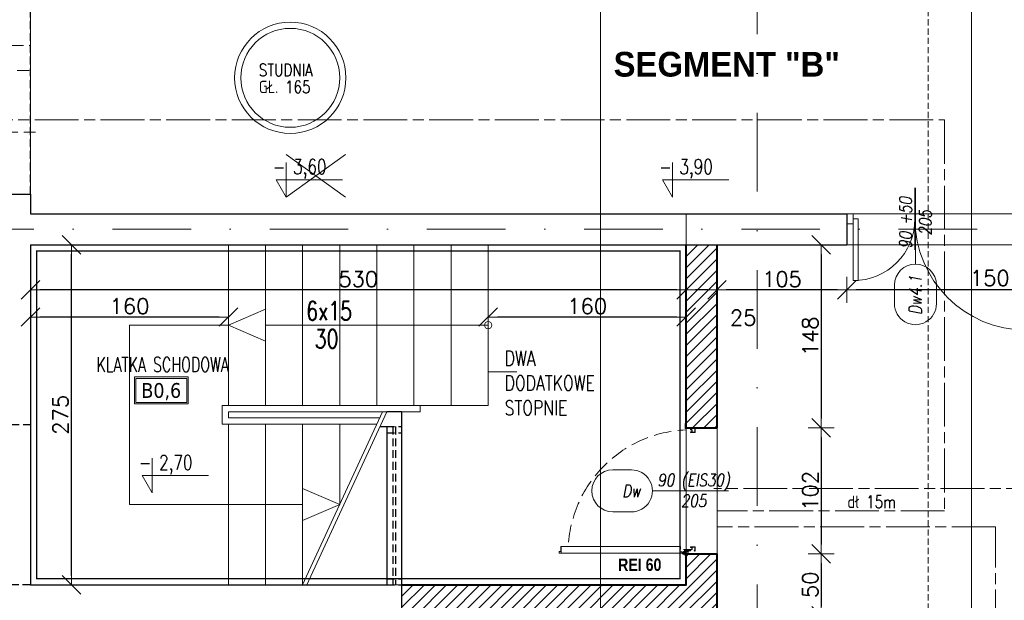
# Model space of a CAD drawing. Header units: millimetres. Extents: x 23192 to 177760, y -399809 to -79279.
# Tile 140 of 256: x 51996 to 52792, y -195239 to -194770. Entities that reach past the tile are written whole.
import ezdxf
from ezdxf.enums import TextEntityAlignment as Align

# ---------------------------------------------------------------- set-up
doc = ezdxf.new("R2010")
doc.units = ezdxf.units.MM
for name, pattern in [('2_3', [1, 0.5, -0.5]), ('CACHE', [9.525, 6.35, -3.175]), ('CARKOVANA', [7.5, 5, -2.5]), ('CENTER', [0.6, 0.375, -0.075, 0.075, -0.075]), ('CHAIN', [0.3543, 0.2362, -0.0295, 0.0591, -0.0295]), ('DASHDOT', [25.4, 12.7, -6.35, 0, -6.35]), ('Hidden Line', [391.222223, 282.222223, -109]), ('HIDDEN2', [4.7625, 3.175, -1.5875])]:
    doc.linetypes.add(name, pattern=pattern)
doc.layers.get('0').update_dxf_attribs({"lineweight": 0})
for name, color, linetype, lineweight in [('! WYPOSAŻENIE', 252, 'Continuous', 5), ('!! 0_ Istn-sciany', 3, 'Continuous', 30), ('!! 0_ Istn-widok', 1, 'Continuous', 15), ('!! 0_ Opis', 8, 'Continuous', 13), ('!! 0_Istn-armatura', 6, 'Continuous', 9), ('!! 0_Istn-drzwi', 1, 'Continuous', 13), ('!! 0_Opis_pom', 9, 'Continuous', 13), ('!! 0_Osie', 1, 'DASHDOT', 13), ('!! 0_Widok', 1, 'Continuous', 15), ('!! 1  WYDZIELENIE PPOŻ', 252, 'Continuous', 0), ('!! 1_droga ewakuacyjna', 252, 'CHAIN', 0), ('!! 1_drzwi-linia', 213, 'Continuous', 5), ('!! 1_hatch projektowane ściany', 4, 'Continuous', 5), ('!! 1_PROJ Sciany', 2, 'Continuous', 40), ('!! 2_drzwi opis', 151, 'Continuous', 9), ('!! wymiary osi', 250, 'Continuous', 9), ('0-osie-liniA', 14, 'DASHDOT', 5)]:
    doc.layers.add(name, color=color, linetype=linetype, lineweight=lineweight)
doc.layers.add('!! 0_ramki', color=66, linetype='Continuous', lineweight=9, plot=False)
doc.layers.add('Powierzchnia', color=140, linetype='Continuous', lineweight=5, plot=False)
doc.layers.add('!! 1_PROJ przerywana', color=3, linetype='CACHE')
doc.layers.add('!! 1_Wyburzenia', color=252, linetype='CARKOVANA', lineweight=13, true_color=0x696969)
doc.styles.add('50', font='ROMANS.shx', dxfattribs={"width": 0.8, "height": 10})
doc.styles.add('ARCHETYP', font='romans.shx', dxfattribs={"height": 15})
doc.styles.add('ARIAL', font='tahoma.ttf')
doc.styles.add('SIMPLEX', font='simplex.shx', dxfattribs={"width": 0.77})
doc.styles.add('STYLE10', font='arialbd.ttf')
doc.styles.add('STYLE7', font='ARIALNB.TTF')
doc.styles.add('TXT', font='simplex.shx')
doc.dimstyles.new('DIM50', dxfattribs={"dimscale": 5, "dimtxt": 2.5, "dimasz": 1.5, "dimexe": 0, "dimexo": 0, "dimgap": 0.5, "dimtad": 1, "dimdec": 4, "dimrnd": 0.5, "dimdsep": 46, "dimtxsty": 'TXT', "dimblk1": 'TICK1', "dimblk2": 'TICK1', "dimsah": 1, "dimcen": 0, "dimse1": 1, "dimse2": 1, "dimclrd": 1, "dimclre": 7, "dimclrt": 9, "dimadec": 0, "dimazin": 0, "dimtfac": 1, "dimtdec": 4, "dimtmove": 2, "dimatfit": 3, "dimldrblk": 'TICK1', "dimfxl": 1, "dimtolj": 1, "dimarcsym": 0})

# ---------------------------------------------------------------- blocks, each defined once
blk = doc.blocks.new('BLOK OSI')
at = {"layer": '0-osie-liniA', "ltscale": 5}
for points in [[(52592.21142, -193637.0088), (52592.21142, -199860.81919)], [(48639.25763, -195002.0883), (55442.2848, -195002.0883)]]:
    blk.add_lwpolyline(points, dxfattribs=at)
blk = doc.blocks.new('zaw-dr-90-p')
at = {"color": 2, "linetype": 'CENTER', "ltscale": 0.2}
for p, q in [((12, 0), (-12, 0)), ((0, 12), (0, -12)), ((24.5, 24), (31, 24)), ((24.5, 19), (31, 19))]:
    blk.add_line(p, q, dxfattribs=at)
at = {"ltscale": 0.2}
for p, q in [((10, 12), (6.5, 12)), ((10, 0), (10, 6.5))]:
    blk.add_line(p, q, dxfattribs=at)
blk.add_lwpolyline([(0, 6.5), (23.5, 6.5, 0.414214), (28, 11), (28, 31), (24.5, 31), (24.5, 11, -0.414214), (23.5, 10), (0, 10, 4.561698), (7.6, 6.5), (4.9, 4.2)], format="xyb", dxfattribs=at)
blk.add_lwpolyline([(-0.2, -0.2), (-2.5, -0.2), (-2.5, 0.2), (-0.2, 0.2), (-0.2, 2.5), (0.2, 2.5), (0.2, 0.2), (2.8, 0.2), (2.8, -0.2), (0.2, -0.2), (0.2, -2.8), (-0.2, -2.8)], close=True)
blk.add_lwpolyline([(10, 10), (10, 39), (6.5, 39), (6.5, 10)], dxfattribs=at)
blk.add_circle((0, 0), 6.5, dxfattribs=at)
blk = doc.blocks.new('drzwi 90- sc 12')
for p, q in [((-13620.32, 20410.16), (-13620.32, 20313.77)), ((-13614.92, 20409.86), (-13620.32, 20409.86)), ((-13616.12, 20410.26), (-13620.22, 20410.26)), ((-13616.12, 20410.26), (-13620, 20410.26)), ((-13618.17, 20410.26), (-13616.22, 20410.26)), ((-13618.17, 20410.26), (-13616.22, 20410.26)), ((-13616.12, 20410.26), (-13616.12, 20411.46)), ((-13616.12, 20411.46), (-13615.02, 20411.46)), ((-13614.92, 20411.36), (-13614.92, 20313.77)), ((-13620.32, 20313.47), (-13620.32, 20317.97)), ((-13614.92, 20313.77), (-13620.32, 20313.77)), ((-13618.22, 20313.37), (-13620.22, 20313.37)), ((-13618.22, 20313.67), (-13618.22, 20313.37)), ((-13618.22, 20313.67), (-13616.42, 20313.67)), ((-13615.92, 20313.17), (-13615.92, 20312.17)), ((-13614.92, 20312.27), (-13614.92, 20317.97)), ((-13715.57, 20308.32), (-13715.57, 20308.56)), ((-13715.57, 20307.69), (-13715.57, 20308.56)), ((-13715.57, 20307.82), (-13715.57, 20308.56)), ((-13715.57, 20307.72), (-13715.37, 20307.72)), ((-13617.77, 20311.12), (-13617.77, 20305.72)), ((-13617.77, 20311.12), (-13617.77, 20305.72)), ((-13616.17, 20309.92), (-13617.37, 20309.92)), ((-13616.17, 20309.92), (-13616.17, 20311.02)), ((-13615.92, 20312.17), (-13615.02, 20312.17)), ((-13715.77, 20301.96), (-13716.27, 20301.96)), ((-13616.77, 20301.96), (-13616.27, 20301.96))]:
    blk.add_line(p, q)
for points in [[(-13665.27, 20284.96), (-13665.27, 20325.83)], [(-13615.57, 20309.64), (-13615.32, 20309.64), (-13615.32, 20309.82), (-13616.32, 20309.82), (-13616.32, 20309.64), (-13615.92, 20309.64)]]:
    blk.add_lwpolyline(points)
at = {"lineweight": 30}
for points in [[(-13716.27, 20308.92), (-13721.27, 20308.92)], [(-13716.27, 20308.92), (-13716.27, 20296.92)], [(-13614.27, 20308.92), (-13609.27, 20308.92)], [(-13614.27, 20308.92), (-13614.27, 20296.92)]]:
    blk.add_lwpolyline(points, dxfattribs=at)
at = {"ltscale": 0.2}
for points in [[(-13715.57, 20307.51), (-13715.57, 20309.48, 0.414214), (-13715.91, 20309.82), (-13719.43, 20309.82, 0.414214), (-13719.77, 20309.48), (-13719.77, 20308.92), (-13719.59, 20308.92), (-13719.59, 20309.48, -0.414214), (-13719.43, 20309.64), (-13716.97, 20309.64)], [(-13716.97, 20309.64), (-13715.91, 20309.64, -0.414214), (-13715.75, 20309.48), (-13715.75, 20307.51)], [(-13715.75, 20307.76), (-13715.75, 20305.58, 0.414214), (-13715.41, 20305.24), (-13714.96, 20305.24, -0.414214), (-13714.8, 20305.08), (-13714.8, 20304.48, 0.414214), (-13714.46, 20304.14), (-13713.28, 20304.14, 0.414214), (-13712.94, 20304.48), (-13712.94, 20305.15, -1), (-13712.75, 20305.15), (-13712.75, 20301.96, -0.414214), (-13712.91, 20301.8), (-13715.43, 20301.8, -0.414214), (-13715.59, 20301.96), (-13715.59, 20302.52), (-13715.77, 20302.52), (-13715.77, 20301.96, 0.414214), (-13715.43, 20301.62), (-13712.91, 20301.62, 0.414214), (-13712.57, 20301.96), (-13712.57, 20305.15, 1), (-13713.12, 20305.15), (-13713.12, 20304.48, -0.414214), (-13713.28, 20304.32), (-13714.46, 20304.32, -0.414214), (-13714.62, 20304.48), (-13714.62, 20305.08, 0.414214), (-13714.96, 20305.42), (-13715.41, 20305.42, -0.414214), (-13715.57, 20305.58), (-13715.57, 20307.64)], [(-13615.92, 20309.64), (-13616.63, 20309.64, 0.414214), (-13616.79, 20309.48), (-13616.79, 20305.58, -0.414214), (-13617.13, 20305.24), (-13617.58, 20305.24, 0.414214), (-13617.74, 20305.08), (-13617.74, 20304.48, -0.414214), (-13618.08, 20304.14), (-13619.26, 20304.14, -0.414214), (-13619.6, 20304.48), (-13619.6, 20305.15, 1), (-13619.79, 20305.15), (-13619.79, 20301.96, 0.414214), (-13619.63, 20301.8), (-13617.11, 20301.8, 0.414214), (-13616.95, 20301.96), (-13616.95, 20302.52), (-13616.77, 20302.52), (-13616.77, 20301.96, -0.414214), (-13617.11, 20301.62), (-13619.63, 20301.62, -0.414214), (-13619.97, 20301.96), (-13619.97, 20305.15, -1), (-13619.42, 20305.15), (-13619.42, 20304.48, 0.414214), (-13619.26, 20304.32), (-13618.08, 20304.32, 0.414214), (-13617.92, 20304.48), (-13617.92, 20305.08, -0.414214), (-13617.58, 20305.42), (-13617.13, 20305.42, 0.414214), (-13616.97, 20305.58), (-13616.97, 20309.48, -0.414214), (-13616.63, 20309.82), (-13613.11, 20309.82, -0.414214), (-13612.77, 20309.48), (-13612.77, 20308.92), (-13612.95, 20308.92), (-13612.95, 20309.48, 0.414214), (-13613.11, 20309.64), (-13615.57, 20309.64)]]:
    blk.add_lwpolyline(points, format="xyb", dxfattribs=at)
blk.add_lwpolyline([(-13616.79, 20308.82), (-13616.97, 20308.82), (-13616.97, 20307.42), (-13616.79, 20307.42)], close=True)
for centre, radius, start, end in [((-13620.22, 20410.16), 0.1, 90, 180), ((-13615.02, 20411.36), 0.1, 0, 90), ((-13620.22, 20313.47), 0.1, 180, 270), ((-13616.42, 20313.17), 0.5, 0, 90), ((-13616.27, 20311.02), 0.1, 0, 90), ((-13615.02, 20312.27), 0.1, 270, 0)]:
    blk.add_arc(centre, radius, start, end)
at = {"linetype": 'Hidden Line', "lineweight": 9, "ltscale": 0.05}
blk.add_arc((-13615.5, 20305.14), 99.12, 94.80054, 177.69442, dxfattribs=at)
at = {"xscale": 0.09999999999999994, "yscale": 0.09999999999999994, "zscale": 0.09999999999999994, "rotation": 180.0000000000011}
blk.add_blockref('zaw-dr-90-p', (-13614.92, 20310.92), dxfattribs=at)
blk = doc.blocks.new('1_ok-opis')
blk.add_line((0, 111.61), (0, 50))
for points in [[(-17, 128.61), (-17, 143.61)], [(17, 128.61), (17, 143.61)]]:
    blk.add_lwpolyline(points)
for centre, start, end in [((0, 143.61), 0, 180), ((0, 128.61), 180, 0)]:
    blk.add_arc(centre, 17, start, end)
at = {"style": 'ARCHETYP'}
for tag, height, rotation, p in [('NR', 12, 90, (0, 136.9)), ('NR', 12, 270, (0, 136.9)), ('SZEROKOŚĆ', 10, 90, (-8, 78.29)), ('WYSOKOŚĆ', 10, 270, (-8, 78.29)), ('SZEROKOŚĆ', 10, 270, (8, 78.29)), ('WYSOKOŚĆ', 10, 90, (8, 78.29))]:
    blk.add_attdef(tag, text='', height=height, rotation=rotation, dxfattribs=at).set_placement(p, align=Align.MIDDLE)
blk = doc.blocks.new('TICK1')
at = {"color": 0}
for p, q in [((0, -1.4), (0, 1.4)), ((0, 0), (-1, 0))]:
    blk.add_line(p, q, dxfattribs=at)
at = {"color": 2}
blk.add_line((-1, -1), (1, 1), dxfattribs=at)
blk = doc.blocks.new('*D2486')
at = {"layer": '!! wymiary osi', "color": 1, "lineweight": -2, "transparency": 16777216}
blk.add_line((52807.21, -194988.08), (52672.21, -194988.08), dxfattribs=at)
at = {"layer": 'DEFPOINTS', "color": 0, "transparency": 16777216}
for p in [(52664.71, -194951.59), (52814.71, -194951.59), (52664.71, -194988.08)]:
    blk.add_point(p, dxfattribs=at)
at = {"layer": '!! wymiary osi', "color": 1, "lineweight": -2, "transparency": 16777216, "xscale": 7.5, "yscale": 7.5, "zscale": 7.5, "rotation": 180}
blk.add_blockref('TICK1', (52664.71, -194988.08), dxfattribs=at)
at = {"layer": '!! wymiary osi', "color": 1, "lineweight": -2, "transparency": 16777216, "xscale": 7.5, "yscale": 7.5, "zscale": 7.5}
blk.add_blockref('TICK1', (52814.71, -194988.08), dxfattribs=at)
at = {"layer": '!! wymiary osi', "color": 9, "transparency": 16777216, "insert": (52780.16, -194978.49), "char_height": 12.5, "attachment_point": 5, "style": 'TXT'}
blk.add_mtext('\\A1;150', dxfattribs=at)
blk = doc.blocks.new('*D2487')
at = {"layer": '!! wymiary osi', "color": 1, "lineweight": -2, "transparency": 16777216}
blk.add_line((52657.21, -194988.08), (52567.21, -194988.08), dxfattribs=at)
at = {"layer": 'DEFPOINTS', "color": 0, "transparency": 16777216}
for p in [(52559.71, -194951.59), (52664.71, -194951.59), (52559.71, -194988.08)]:
    blk.add_point(p, dxfattribs=at)
at = {"layer": '!! wymiary osi', "color": 1, "lineweight": -2, "transparency": 16777216, "xscale": 7.5, "yscale": 7.5, "zscale": 7.5, "rotation": 180}
blk.add_blockref('TICK1', (52559.71, -194988.08), dxfattribs=at)
at = {"layer": '!! wymiary osi', "color": 1, "lineweight": -2, "transparency": 16777216, "xscale": 7.5, "yscale": 7.5, "zscale": 7.5}
blk.add_blockref('TICK1', (52664.71, -194988.08), dxfattribs=at)
at = {"layer": '!! wymiary osi', "color": 9, "transparency": 16777216, "insert": (52612.21, -194979.33), "char_height": 12.5, "attachment_point": 5, "style": 'TXT'}
blk.add_mtext('\\A1;105', dxfattribs=at)
blk = doc.blocks.new('*D2488')
at = {"layer": '!! wymiary osi', "color": 1, "lineweight": -2, "transparency": 16777216}
blk.add_line((52552.21, -194988.08), (52542.21, -194988.08), dxfattribs=at)
at = {"layer": 'DEFPOINTS', "color": 0, "transparency": 16777216}
for p in [(52534.71, -194951.59), (52559.71, -194951.59), (52534.71, -194988.08)]:
    blk.add_point(p, dxfattribs=at)
at = {"layer": '!! wymiary osi', "color": 1, "lineweight": -2, "transparency": 16777216, "xscale": 7.5, "yscale": 7.5, "zscale": 7.5, "rotation": 180}
blk.add_blockref('TICK1', (52534.71, -194988.08), dxfattribs=at)
at = {"layer": '!! wymiary osi', "color": 1, "lineweight": -2, "transparency": 16777216, "xscale": 7.5, "yscale": 7.5, "zscale": 7.5}
blk.add_blockref('TICK1', (52559.71, -194988.08), dxfattribs=at)
at = {"layer": '!! wymiary osi', "color": 9, "transparency": 16777216, "insert": (52580.8, -195010.58), "char_height": 12.5, "attachment_point": 5, "style": 'TXT'}
blk.add_mtext('\\A1;25', dxfattribs=at)
blk = doc.blocks.new('*D2489')
at = {"layer": '!! wymiary osi', "color": 1, "lineweight": -2, "transparency": 16777216}
blk.add_line((52527.21, -194988.08), (52012.21, -194988.08), dxfattribs=at)
at = {"layer": 'DEFPOINTS', "color": 0, "transparency": 16777216}
for p in [(52004.71, -194951.59), (52534.71, -194951.59), (52004.71, -194988.08)]:
    blk.add_point(p, dxfattribs=at)
at = {"layer": '!! wymiary osi', "color": 1, "lineweight": -2, "transparency": 16777216, "xscale": 7.5, "yscale": 7.5, "zscale": 7.5, "rotation": 180}
blk.add_blockref('TICK1', (52004.71, -194988.08), dxfattribs=at)
at = {"layer": '!! wymiary osi', "color": 1, "lineweight": -2, "transparency": 16777216, "xscale": 7.5, "yscale": 7.5, "zscale": 7.5}
blk.add_blockref('TICK1', (52534.71, -194988.08), dxfattribs=at)
at = {"layer": '!! wymiary osi', "color": 9, "transparency": 16777216, "insert": (52269.71, -194979.33), "char_height": 12.5, "attachment_point": 5, "style": 'TXT'}
blk.add_mtext('\\A1;530', dxfattribs=at)
blk = doc.blocks.new('*D2490')
at = {"layer": '!! wymiary osi', "color": 1, "lineweight": -2, "transparency": 16777216}
blk.add_line((52643.85, -194959.09), (52643.85, -195092.09), dxfattribs=at)
at = {"layer": 'DEFPOINTS', "color": 0, "transparency": 16777216}
for p in [(52559.71, -194951.59), (52559.71, -195099.59), (52643.85, -195099.59)]:
    blk.add_point(p, dxfattribs=at)
at = {"layer": '!! wymiary osi', "color": 1, "lineweight": -2, "transparency": 16777216, "xscale": 7.5, "yscale": 7.5, "zscale": 7.5}
for p, rotation in [((52643.85, -194951.59), 90), ((52643.85, -195099.59), 270)]:
    blk.add_blockref('TICK1', p, dxfattribs=dict(at, rotation=rotation))
at = {"layer": '!! wymiary osi', "color": 9, "transparency": 16777216, "insert": (52635.1, -195025.59), "char_height": 12.5, "attachment_point": 5, "rotation": 90, "style": 'TXT'}
blk.add_mtext('\\A1;148', dxfattribs=at)
blk = doc.blocks.new('*D2491')
at = {"layer": '!! wymiary osi', "color": 1, "lineweight": -2, "transparency": 16777216}
blk.add_line((52643.85, -195107.09), (52643.85, -195194.09), dxfattribs=at)
at = {"layer": 'DEFPOINTS', "color": 0, "transparency": 16777216}
for p in [(52559.71, -195099.59), (52559.71, -195201.59), (52643.85, -195201.59)]:
    blk.add_point(p, dxfattribs=at)
at = {"layer": '!! wymiary osi', "color": 1, "lineweight": -2, "transparency": 16777216, "xscale": 7.5, "yscale": 7.5, "zscale": 7.5}
for p, rotation in [((52643.85, -195099.59), 90), ((52643.85, -195201.59), 270)]:
    blk.add_blockref('TICK1', p, dxfattribs=dict(at, rotation=rotation))
at = {"layer": '!! wymiary osi', "color": 9, "transparency": 16777216, "insert": (52635.1, -195150.59), "char_height": 12.5, "attachment_point": 5, "rotation": 90, "style": 'TXT'}
blk.add_mtext('\\A1;102', dxfattribs=at)
blk = doc.blocks.new('*D2492')
at = {"layer": '!! wymiary osi', "color": 1, "lineweight": -2, "transparency": 16777216}
blk.add_line((52643.85, -195209.09), (52643.85, -195244.09), dxfattribs=at)
at = {"layer": 'DEFPOINTS', "color": 0, "transparency": 16777216}
for p in [(52559.71, -195201.59), (52559.71, -195251.59), (52643.85, -195251.59)]:
    blk.add_point(p, dxfattribs=at)
at = {"layer": '!! wymiary osi', "color": 1, "lineweight": -2, "transparency": 16777216, "xscale": 7.5, "yscale": 7.5, "zscale": 7.5}
for p, rotation in [((52643.85, -195201.59), 90), ((52643.85, -195251.59), 270)]:
    blk.add_blockref('TICK1', p, dxfattribs=dict(at, rotation=rotation))
at = {"layer": '!! wymiary osi', "color": 9, "transparency": 16777216, "insert": (52635.1, -195226.59), "char_height": 12.5, "attachment_point": 5, "rotation": 90, "style": 'TXT'}
blk.add_mtext('\\A1;50', dxfattribs=at)
blk = doc.blocks.new('*D2494')
at = {"layer": '!! wymiary osi', "color": 1, "lineweight": -2, "transparency": 16777216}
blk.add_line((52037.78, -195219.09), (52037.78, -194959.09), dxfattribs=at)
at = {"layer": 'DEFPOINTS', "color": 0, "transparency": 16777216}
for p in [(52004.71, -194951.59), (52037.78, -194951.59), (52004.71, -195226.59)]:
    blk.add_point(p, dxfattribs=at)
at = {"layer": '!! wymiary osi', "color": 1, "lineweight": -2, "transparency": 16777216, "xscale": 7.5, "yscale": 7.5, "zscale": 7.5}
for p, rotation in [((52037.78, -194951.59), 90), ((52037.78, -195226.59), 270)]:
    blk.add_blockref('TICK1', p, dxfattribs=dict(at, rotation=rotation))
at = {"layer": '!! wymiary osi', "color": 9, "transparency": 16777216, "insert": (52029.03, -195089.09), "char_height": 12.5, "attachment_point": 5, "rotation": 90, "style": 'TXT'}
blk.add_mtext('\\A1;275', dxfattribs=at)
blk = doc.blocks.new('*D2495')
at = {"layer": '!! wymiary osi', "color": 1, "lineweight": -2, "transparency": 16777216}
blk.add_line((52527.21, -195010.02), (52382.21, -195010.02), dxfattribs=at)
at = {"layer": 'DEFPOINTS', "color": 0, "transparency": 16777216}
for p in [(52374.71, -194951.59), (52534.71, -194951.59), (52374.71, -195010.02)]:
    blk.add_point(p, dxfattribs=at)
at = {"layer": '!! wymiary osi', "color": 1, "lineweight": -2, "transparency": 16777216, "xscale": 7.5, "yscale": 7.5, "zscale": 7.5, "rotation": 180}
blk.add_blockref('TICK1', (52374.71, -195010.02), dxfattribs=at)
at = {"layer": '!! wymiary osi', "color": 1, "lineweight": -2, "transparency": 16777216, "xscale": 7.5, "yscale": 7.5, "zscale": 7.5}
blk.add_blockref('TICK1', (52534.71, -195010.02), dxfattribs=at)
at = {"layer": '!! wymiary osi', "color": 9, "transparency": 16777216, "insert": (52454.71, -195001.27), "char_height": 12.5, "attachment_point": 5, "style": 'TXT'}
blk.add_mtext('\\A1;160', dxfattribs=at)
blk = doc.blocks.new('*D2496')
at = {"layer": '!! wymiary osi', "color": 1, "lineweight": -2, "transparency": 16777216}
blk.add_line((52157.21, -195010.02), (52012.21, -195010.02), dxfattribs=at)
at = {"layer": 'DEFPOINTS', "color": 0, "transparency": 16777216}
for p in [(52004.71, -195010.02), (52004.71, -195016.59), (52164.71, -195016.59)]:
    blk.add_point(p, dxfattribs=at)
at = {"layer": '!! wymiary osi', "color": 1, "lineweight": -2, "transparency": 16777216, "xscale": 7.5, "yscale": 7.5, "zscale": 7.5, "rotation": 180}
blk.add_blockref('TICK1', (52004.71, -195010.02), dxfattribs=at)
at = {"layer": '!! wymiary osi', "color": 1, "lineweight": -2, "transparency": 16777216, "xscale": 7.5, "yscale": 7.5, "zscale": 7.5}
blk.add_blockref('TICK1', (52164.71, -195010.02), dxfattribs=at)
at = {"layer": '!! wymiary osi', "color": 9, "transparency": 16777216, "insert": (52084.71, -195001.27), "char_height": 12.5, "attachment_point": 5, "style": 'TXT'}
blk.add_mtext('\\A1;160', dxfattribs=at)
blk = doc.blocks.new('oznaczenie przekroi')
at = {"layer": '!! 1_Wyburzenia'}
blk.add_lwpolyline([(88789.92, -193651.73), (88789.92, -199799.74)], dxfattribs=at)

msp = doc.modelspace()

# ---------------------------------------------------------------- hatches: boundary and pattern name
at = {"layer": '!! 1_hatch projektowane ściany'}
h = msp.add_hatch(dxfattribs=at)
h.set_pattern_fill('ANSI31', color=256, scale=2)
h.paths.add_polyline_path([(52534.71142, -194951.5883), (52559.71142, -194951.5883), (52559.71142, -195099.5883), (52534.71142, -195099.5883)])
h = msp.add_hatch(dxfattribs=at)
h.set_pattern_fill('ANSI31', color=256, scale=2)
h.paths.add_polyline_path([(52304.71142, -195226.5883), (52534.71142, -195226.5883), (52534.64273, -195201.5883), (52559.71142, -195201.5883), (52559.71142, -195251.5883), (52304.71142, -195251.5883)])

# ---------------------------------------------------------------- linework, layer by layer
at = {"layer": '!! 0_ Istn-sciany'}
for points in [[(51935.71142, -194910.5883), (52004.71142, -194910.5883)], [(52004.71142, -194910.5883), (52004.71142, -194926.5883)], [(52004.71142, -194926.5883), (52664.71142, -194926.5883)], [(52664.71142, -194926.5883), (52664.71142, -194951.5883)], [(52004.71142, -194951.5883), (52664.71134, -194951.5883)], [(52004.71142, -194951.5883), (52004.71142, -195226.5883)], [(52304.71142, -195086.5883), (52292.63092, -195086.5883)], [(52304.71142, -195086.5883), (52304.71142, -195251.5883)], [(52287.09246, -195098.5883), (52292.71142, -195098.5883)], [(52292.71142, -195098.5883), (52292.71142, -195226.5883)], [(52004.71142, -195226.5883), (52292.71142, -195226.5883)]]:
    msp.add_lwpolyline(points, dxfattribs=at)
at = {"layer": '!! 0_ Istn-widok'}
for points in [[(52164.71142, -194951.5883), (52164.71142, -195081.5883)], [(52194.71142, -194951.5883), (52194.71142, -195081.5883)], [(52224.71142, -194951.5883), (52224.71142, -195081.5883)], [(52254.71142, -194951.5883), (52254.71142, -195081.5883)], [(52284.71142, -194951.5883), (52284.71142, -195081.5883)], [(52314.71142, -194951.5883), (52314.71142, -195081.5883)], [(52344.71142, -194951.5883), (52344.71142, -195081.5883)], [(52374.71142, -194951.5883), (52374.71142, -195081.5883)], [(52084.71142, -195016.5883), (52084.71142, -195161.5883)], [(52084.71142, -195016.5883), (52164.71142, -195016.5883)], [(52194.71142, -195016.5883), (52374.71142, -195016.5883)], [(52159.71142, -195081.5883), (52374.71142, -195081.5883)], [(52159.71142, -195081.5883), (52159.71142, -195096.5883)], [(52319.71142, -195081.5883), (52319.71142, -195086.5883)], [(52164.71142, -195086.5883), (52292.63092, -195086.5883)], [(52164.71142, -195086.5883), (52164.71142, -195091.5883)], [(52224.71142, -195226.5883), (52289.32681, -195086.5883)], [(52228.01554, -195226.5883), (52292.63092, -195086.5883)], [(52304.71142, -195086.5883), (52319.71142, -195086.5883)], [(52159.71142, -195096.5883), (52284.71142, -195096.5883)], [(52164.71142, -195091.5883), (52287.01912, -195091.5883)], [(52164.71142, -195096.5883), (52164.71142, -195226.5883)], [(52194.71142, -195096.5883), (52194.71142, -195226.5883)], [(52224.71142, -195096.5883), (52224.71142, -195226.5883)], [(52254.71142, -195096.5883), (52254.71142, -195161.5883)], [(52084.71142, -195161.5883), (52224.71142, -195161.5883)], [(52292.71142, -195226.5883), (52304.71142, -195226.5883)]]:
    msp.add_lwpolyline(points, dxfattribs=at)
msp.add_circle((52374.71142, -195016.5883), 3, dxfattribs=at)
at = {"layer": '!! 0_ Opis'}
for points in [[(52211.45827, -194884.98218), (52211.45827, -194912.98394)], [(52523.75222, -194884.98218), (52523.75222, -194912.98394)], [(52211.45827, -194912.98394), (52203.37486, -194898.98306)], [(52203.37486, -194898.98306), (52256.80906, -194898.98306)], [(52523.75222, -194912.98394), (52515.66881, -194898.98306)], [(52515.66881, -194898.98306), (52569.10302, -194898.98306)], [(52374.71142, -195081.5883), (52374.71142, -195054.3898), (52397.81633, -195054.3898)], [(52103.15247, -195124.21866), (52103.15247, -195152.22042)], [(52103.15247, -195152.22042), (52095.06906, -195138.21954)], [(52095.06906, -195138.21954), (52148.50326, -195138.21954)]]:
    msp.add_lwpolyline(points, dxfattribs=at)
at = {"layer": '!! 0_Istn-armatura'}
for radius in [45, 40]:
    msp.add_circle((52214.71142, -194816.5883), radius, dxfattribs=at)
at = {"layer": '!! 0_Istn-drzwi'}
msp.add_lwpolyline([(52719.71142, -194905.5883), (52719.71142, -194955.5883)], dxfattribs=at)
for points in [[(52669.71142, -194926.5883), (52664.71142, -194926.5883), (52664.71142, -194934.5883), (52669.71142, -194934.5883)], [(52673.71142, -194980.5883), (52673.71142, -194930.5883), (52669.71142, -194930.5883), (52669.71142, -194980.5883)]]:
    msp.add_lwpolyline(points, close=True, dxfattribs=at)
for centre, radius, start, end in [((52669.71142, -194930.5883), 50, 269.99999996, 359.99999996), ((52809.71142, -194930.5883), 90, 180.00000004, 270.00000004)]:
    msp.add_arc(centre, radius, start, end, dxfattribs=at)
at = {"layer": '!! 0_Opis_pom', "ltscale": 0.7}
for points in [[(52088.65055, -195080.27267), (52132.17055, -195080.27267), (52132.17055, -195058.51267), (52088.65055, -195058.51267)], [(52089.73855, -195079.18467), (52131.08255, -195079.18467), (52131.08255, -195059.60067), (52089.73855, -195059.60067)]]:
    msp.add_lwpolyline(points, close=True, dxfattribs=at)
at = {"layer": '!! 0_ramki'}
for points in [[(48565.42916, -193282.57641), (52765.42916, -193282.57641), (52765.42916, -196252.57641), (48565.42916, -196252.57641)], [(52465.42916, -193282.57641), (56665.42916, -193282.57641), (56665.42916, -196252.57641), (52465.42916, -196252.57641)]]:
    msp.add_lwpolyline(points, close=True, dxfattribs=at)
at = {"layer": '!! 0_Widok'}
for points in [[(52164.71142, -195016.5883), (52194.71142, -195003.70439)], [(52164.71142, -195016.5883), (52194.71142, -195029.47222)], [(52254.71142, -195161.5883), (52224.71142, -195148.70439)], [(52254.71142, -195161.5883), (52224.71142, -195174.47222)]]:
    msp.add_lwpolyline(points, dxfattribs=at)
at = {"layer": '!! 1  WYDZIELENIE PPOŻ', "color": 20, "linetype": '2_3', "ltscale": 10, "true_color": 0xf65c09, "const_width": 1}
msp.add_lwpolyline([(52529.71142, -195221.5883), (52009.71142, -195221.5883), (52009.71142, -194956.5883), (52529.71142, -194956.5883)], close=True, dxfattribs=at)
at = {"layer": '!! 1_droga ewakuacyjna', "ltscale": 150}
for points in [[(51848.71138, -194926.5883), (51848.71138, -194850.65907), (52743.68434, -194850.65907), (52743.68434, -195166.81752), (52559.71142, -195166.81752)], [(53200.99707, -195148.61892), (52556.99707, -195148.61892)], [(52156.71142, -196844.5883), (52156.71142, -196753.86725), (52784.86834, -196753.86725), (52784.86834, -195179.66162), (52559.71142, -195179.66162)]]:
    msp.add_lwpolyline(points, dxfattribs=at)
at = {"layer": '!! 1_hatch projektowane ściany'}
for points in [[(52534.71142, -194951.5883), (52559.71142, -194951.5883), (52559.71142, -195099.5883), (52534.71142, -195099.5883)], [(52304.71142, -195226.5883), (52534.71142, -195226.5883), (52534.64273, -195201.5883), (52559.71142, -195201.5883), (52559.71142, -195251.5883), (52304.71142, -195251.5883)]]:
    msp.add_lwpolyline(points, close=True, dxfattribs=at)
at = {"layer": '!! 1_PROJ przerywana'}
for points in [[(52004.71142, -194910.5883), (52004.71142, -194710.5883)], [(51979.71142, -195096.98953), (52004.71142, -195096.98953)], [(52292.71142, -195098.5883), (52304.71142, -195098.5883)], [(52297.71142, -195098.5883), (52297.71142, -195226.5883)], [(52299.71142, -195098.5883), (52299.71142, -195226.5883)], [(52292.71142, -195103.5883), (52304.71142, -195103.5883)], [(52292.71142, -195221.5883), (52304.71142, -195221.5883)], [(52004.71142, -195226.5883), (51979.71142, -195226.5883)], [(52292.71142, -195226.5883), (52304.71142, -195226.5883)]]:
    msp.add_lwpolyline(points, dxfattribs=at)
at = {"layer": '!! 1_PROJ Sciany'}
for points in [[(52534.71142, -195099.5883), (52534.71142, -194951.5883)], [(52559.71142, -195099.5883), (52559.71142, -194951.5883)], [(52534.71142, -195099.5883), (52559.71142, -195099.5883)], [(52304.71142, -195226.5883), (52534.71142, -195226.5883), (52534.71142, -195201.5883)], [(52304.71142, -195251.5883), (52559.71142, -195251.5883), (52559.71142, -195201.5883)], [(52534.71142, -195201.5883), (52559.71142, -195201.5883)]]:
    msp.add_lwpolyline(points, dxfattribs=at)
at = {"layer": '!! 1_Wyburzenia', "linetype": 'HIDDEN2', "ltscale": 3}
for points in [[(51703.71142, -194790.5883), (52004.71142, -194790.5883)], [(52004.71142, -194790.5883), (52004.71142, -194810.5883)], [(51979.71142, -194810.5883), (52004.71142, -194810.5883)], [(52008.71142, -194860.5883), (51958.71142, -194860.5883)]]:
    msp.add_lwpolyline(points, dxfattribs=at)
for points in [[(52211.45827, -194912.98394), (52259.4755, -194878.71923)], [(52259.4755, -194912.98394), (52211.45827, -194878.71923)], [(52534.71142, -194951.5883), (52534.71142, -194926.5883)]]:
    msp.add_lwpolyline(points)
at = {"layer": 'Powierzchnia'}
for points in [[(52004.71142, -194926.5883), (54379.71142, -194926.5883), (54379.71142, -194767.5883), (53479.71142, -194767.5883), (53479.71142, -194651.5883), (52004.71142, -194651.5883)], [(52292.71142, -195226.5883), (52004.71142, -195226.5883), (52004.71142, -194951.5883), (52534.71142, -194951.5883), (52534.71142, -195081.5883), (52534.71142, -195226.5883)], [(53178.71142, -195587.0883), (52872.71142, -195587.5883), (52872.71142, -195939.5883), (52604.71142, -195939.5883), (52604.71142, -195587.0883), (52306.90627, -195587.0883), (52306.90627, -195250.69427), (52559.71142, -195251.5883), (52559.71142, -194951.5883), (53178.71142, -194951.5883)]]:
    msp.add_lwpolyline(points, close=True, dxfattribs=at)

# ---------------------------------------------------------------- block references
at = {"layer": '!! 0_Osie'}
msp.add_blockref('BLOK OSI', (0, 63), dxfattribs=at)
at = {"layer": '!! 1_drzwi-linia', "xscale": -1, "rotation": 90}
msp.add_blockref('drzwi 90- sc 12', (72843.63576, -208815.85801), dxfattribs=at)
at = {"layer": '!! 1_Wyburzenia'}
msp.add_blockref('oznaczenie przekroi', (-36059.54271, 0), dxfattribs=at)
at = {"layer": '!! 2_drzwi opis'}
ref = msp.add_blockref('1_ok-opis', (52720.08368, -194855.5883), dxfattribs=dict(at, rotation=180.0000036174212))
ref.add_attrib('WYSOKOŚĆ', '90 +50', dxfattribs={"layer": '0', "height": 10, "rotation": 90.00000362, "style": '50', "oblique": 10, "width": 0.8}).set_placement((52712.08369, -194933.87916), align=Align.MIDDLE)
ref.add_attrib('SZEROKOŚĆ', '205', dxfattribs={"layer": '0', "height": 10, "rotation": 90.00000362, "style": '50', "oblique": 10, "width": 0.8}).set_placement((52728.08369, -194933.87916), align=Align.MIDDLE)
ref.add_attrib('NR', 'Dw4.1', dxfattribs={"layer": '0', "height": 10, "rotation": 90.00000362, "style": '50', "oblique": 10, "width": 0.8}).set_placement((52720.08369, -194992.22075), align=Align.MIDDLE)
ref = msp.add_blockref('1_ok-opis', (52619.04918, -195150.58834), dxfattribs=dict(at, rotation=90.00000361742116))
ref.add_attrib('WYSOKOŚĆ', '90 (EIS30)', dxfattribs={"layer": '0', "height": 10, "rotation": 0.00000362, "style": '50', "oblique": 10, "width": 0.8}).set_placement((52540.75833, -195142.58834), align=Align.MIDDLE)
ref.add_attrib('SZEROKOŚĆ', '205', dxfattribs={"layer": '0', "height": 10, "rotation": 0.00000362, "style": '50', "oblique": 10, "width": 0.8}).set_placement((52540.75833, -195158.58834), align=Align.MIDDLE)
ref.add_attrib('NR', 'Dw', dxfattribs={"layer": '0', "height": 10, "rotation": 0.00000362, "style": '50', "oblique": 10, "width": 0.8}).set_placement((52490.43794, -195150.58835), align=Align.MIDDLE)

# ---------------------------------------------------------------- texts
at = {"layer": '! WYPOSAŻENIE', "color": 20, "true_color": 0xf65c09, "insert": (52479.70688, -195205.28734), "char_height": 10, "attachment_point": 1, "style": 'STYLE7'}
msp.add_mtext_dynamic_manual_height_columns('REI 60', width=58.1261145, gutter_width=75, heights=[0], dxfattribs=at)
at = {"layer": '!! 0_ Opis'}
for s, height, style, width, p in [('SEGMENT "B"', 20, 'STYLE10', 0.95, (52476.08083, -194815.60529)), ('- 3,60', 12, 'SIMPLEX', 0.75, (52200.77082, -194894.40494)), ('- 3,90', 12, 'SIMPLEX', 0.75, (52513.06478, -194894.40494)), ('6x15', 15, 'SIMPLEX', 0.75, (52227.53086, -195012.55401)), ('30', 15, 'SIMPLEX', 0.75, (52234.3987, -195035.15336)), ('- 2,70', 12, 'SIMPLEX', 0.75, (52092.46502, -195133.64142))]:
    msp.add_text(s, height=height, dxfattribs=dict(at, style=style, width=width)).set_placement(p)
at = {"layer": '!! 0_ Opis', "insert": (52387.99054, -195037.37975), "char_height": 12, "attachment_point": 1, "style": 'SIMPLEX'}
msp.add_mtext_dynamic_manual_height_columns('DWA DODATKOWE STOPNIE', width=46.7031119, gutter_width=75, heights=[0], dxfattribs=at)
at = {"layer": '!! 0_Istn-armatura', "style": 'ARCHETYP', "width": 0.8}
for s, p in [('STUDNIA', (52189.27272, -194815.29393)), ('GŁ. 165', (52189.27272, -194828.93048))]:
    msp.add_text(s, height=10, rotation=0.00000004, dxfattribs=at).set_placement(p)
at = {"layer": '!! 0_Opis_pom', "ltscale": 0.7, "style": 'TXT', "width": 0.7}
msp.add_text('KLATKA SCHODOWA', height=12, dxfattribs=at).set_placement((52111.52568, -195054.46636), align=Align.CENTER)
at = {"layer": '!! 0_Opis_pom', "ltscale": 0.7, "style": 'ARIAL'}
msp.add_attdef('B0,6', text='', height=11.968, dxfattribs=at).set_placement((52110.41055, -195069.39267), align=Align.MIDDLE_CENTER)
at = {"layer": '!! 1  WYDZIELENIE PPOŻ', "insert": (52665.10368, -195154.45931), "char_height": 10, "attachment_point": 1, "style": '50'}
msp.add_mtext_dynamic_manual_height_columns('dł 15m', width=113.8312425, gutter_width=50, heights=[0], dxfattribs=at)

# ---------------------------------------------------------------- dimensions: what is measured, and where the dimension line sits
at = {"layer": '!! wymiary osi'}
for base, p1, p2, picture, middle in [((52037.78178, -194951.5883), (52004.71142, -195226.5883), (52004.71142, -194951.5883), '*D2494', (52029.03178, -195089.0883)), ((52643.8461, -195099.5883), (52559.71142, -194951.5883), (52559.71142, -195099.5883), '*D2490', (52635.0961, -195025.5883)), ((52643.8461, -195201.5883), (52559.71142, -195099.5883), (52559.71142, -195201.5883), '*D2491', (52635.0961, -195150.5883)), ((52643.8461, -195251.5883), (52559.71142, -195201.5883), (52559.71142, -195251.5883), '*D2492', (52635.0961, -195226.5883))]:
    dim = msp.add_linear_dim(base=base, p1=p1, p2=p2, angle=90, dimstyle='DIM50', dxfattribs=at)
    dim.commit()
    dim.dimension.update_dxf_attribs({"geometry": picture, "text_midpoint": middle})
for base, p1, p2, picture, middle in [((52004.71142, -194988.08218), (52534.71142, -194951.5883), (52004.71142, -194951.5883), '*D2489', (52269.71142, -194979.33218)), ((52374.71142, -195010.02207), (52534.71142, -194951.5883), (52374.71142, -194951.5883), '*D2495', (52454.71142, -195001.27207)), ((52559.71142, -194988.08218), (52664.71134, -194951.5883), (52559.71142, -194951.5883), '*D2487', (52612.21138, -194979.33218)), ((52004.71142, -195010.02207), (52164.71142, -195016.5883), (52004.71142, -195016.5883), '*D2496', (52084.71142, -195001.27207))]:
    dim = msp.add_linear_dim(base=base, p1=p1, p2=p2, dimstyle='DIM50', dxfattribs=at)
    dim.commit()
    dim.dimension.update_dxf_attribs({"geometry": picture, "text_midpoint": middle})
for base, p1, p2, picture, middle in [((52534.71142, -194988.08218), (52559.71142, -194951.5883), (52534.71142, -194951.5883), '*D2488', (52580.80251, -195010.58218)), ((52664.71134, -194988.08218), (52814.71142, -194951.5883), (52664.71134, -194951.5883), '*D2486', (52780.15654, -194978.48594))]:
    dim = msp.add_linear_dim(base=base, p1=p1, p2=p2, dimstyle='DIM50', dxfattribs=at)
    dim.commit()
    dim.dimension.update_dxf_attribs({"geometry": picture, "text_midpoint": middle, "dimtype": 160})

doc.saveas('drawing.dxf')
